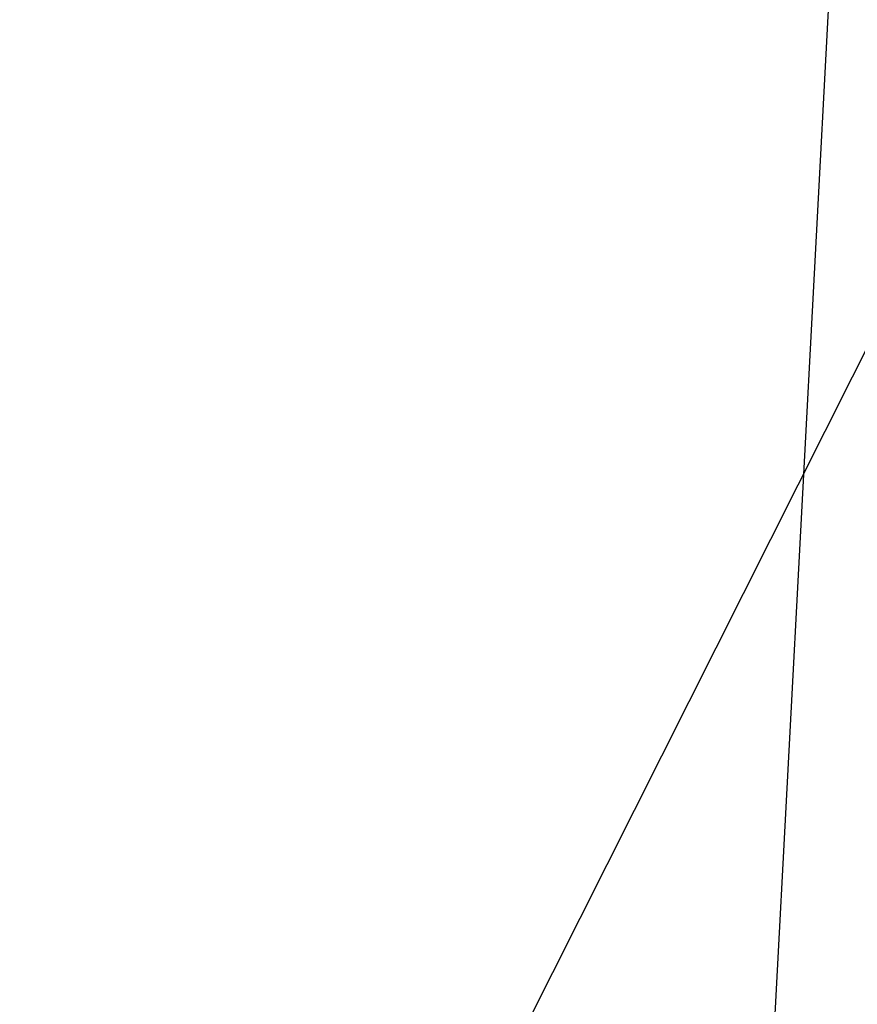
# Model space of a CAD drawing. Header units: inches. Extents: x -213 to 429, y -72 to 85.
# Tile 142 of 256: x 258.8621 to 258.8995, y 38.8533 to 38.8973. Entities that reach past the tile are written whole.
import ezdxf
from ezdxf.enums import TextEntityAlignment as Align

# ---------------------------------------------------------------- set-up
doc = ezdxf.new("R2010")
doc.units = ezdxf.units.IN
doc.header["$LTSCALE"] = 96
doc.header["$MEASUREMENT"] = 0
doc.layers.add('A-FURN-3-POPPY-SEAT-BASE-METAL', color=254, linetype='Continuous')
doc.layers.add('A-FURN-HAWORTH-ATT', color=251, linetype='Continuous')
doc.styles.get("Standard").update_dxf_attribs({"font": 'trebuc.ttf'})

# ---------------------------------------------------------------- blocks, each defined once
blk = doc.blocks.new('SPG-5-3D-3')
at = {"layer": 'A-FURN-3-POPPY-SEAT-BASE-METAL'}
blk.add_3dface([(10.959791, -7.568368, 2.746766), (10.583833, -8.080762, 2.747359), (1.563984, -1.808945, 4.597227), (2.206084, -0.924551, 4.605025)], dxfattribs=at)
at = {"layer": 'A-FURN-3-POPPY-SEAT-BASE-METAL', "invisible_edges": 10}
blk.add_3dface([(10.604694, -8.024486, 2.64372), (10.50709, -8.027074, 2.64372), (10.255475, -7.890566, 2.64372), (10.204432, -7.807333, 2.64372)], dxfattribs=at)
at = {"layer": 'A-FURN-HAWORTH-ATT', "flags": 1}
for tag, p in [('HAWMC', (0, 0)), ('HAWPN', (0, -0.166667)), ('HAWSN', (0, -0.333333))]:
    blk.add_attdef(tag, text='', height=0.1, dxfattribs=at).set_placement(p, align=Align.TOP_CENTER)
at = {"layer": 'A-FURN-3-POPPY-SEAT-BASE-METAL'}
mesh = blk.add_polymesh((5, 6), dxfattribs=at)
for k, corner in enumerate([(11.221553, -7.969665, 3.774259), (11.22016, -7.893499, 3.782768), (11.199195, -7.820607, 3.793858), (11.160088, -7.755957, 3.806774), (11.105505, -7.703957, 3.820634), (2.098525, -1.072701, 5.895553), (11.20328, -8.043917, 3.768911), (11.184009, -7.984182, 3.782298), (11.142118, -7.926507, 3.803656), (11.085418, -7.872587, 3.826827), (11.023594, -7.824611, 3.845332), (1.989388, -1.218482, 5.934003), (11.166586, -8.111192, 3.767088), (11.124471, -8.080567, 3.781897), (11.06727, -8.03906, 3.806356), (11.002166, -7.991765, 3.832633), (10.937792, -7.945059, 3.852548), (1.878491, -1.367726, 5.94608), (11.113972, -8.166907, 3.768915), (11.051236, -8.16701, 3.782314), (10.983422, -8.145079, 3.803686), (10.914611, -8.10782, 3.826881), (10.849822, -8.063935, 3.845391), (1.770926, -1.519389, 5.93405), (11.049023, -8.207264, 3.774267), (10.976166, -8.229514, 3.78278), (10.900365, -8.23214, 3.793872), (10.826786, -8.214963, 3.80679), (10.760444, -8.179154, 3.820643), (1.666104, -1.668292, 5.895558)]):
    mesh.set_mesh_vertex(divmod(k, 6), corner)

msp = doc.modelspace()

# ---------------------------------------------------------------- block references
at = {"rotation": 301.777995}
msp.add_blockref('SPG-5-3D-3', (260.169007, 51.680894), dxfattribs=at)

doc.saveas('drawing.dxf')
